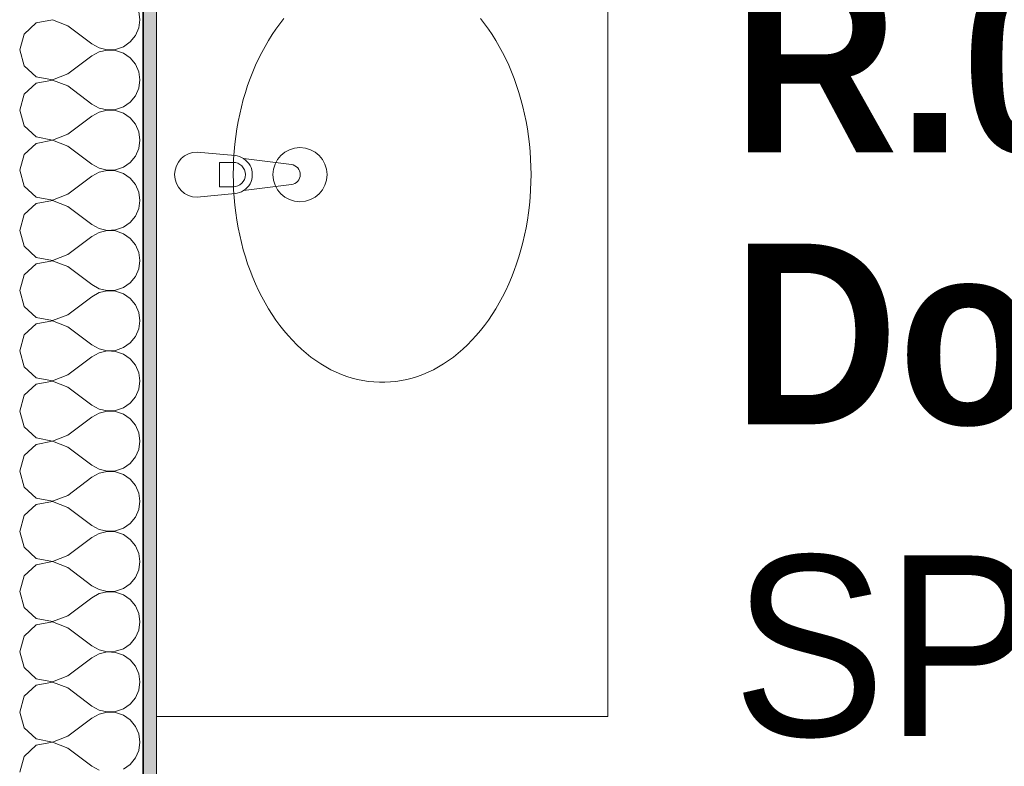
# Model space of a CAD drawing. Header units: centimetres. Extents: x -7.1 to 26.5, y -14.7 to 18.1.
# Tile 53 of 186: x 6.1 to 7.2, y 9.4 to 10.2. Entities that reach past the tile are written whole.
import ezdxf

# ---------------------------------------------------------------- set-up
doc = ezdxf.new("R2010")
doc.units = ezdxf.units.CM
doc.header["$LTSCALE"] = 10
doc.linetypes.add('AUSGEZOGEN', pattern=[0])
for name, color, linetype in [('XR$1$015 Murs intérieurs', 7, 'Continuous'), ('XR$1$015 Murs intérieurs – Lignes de séparation des couches', 7, 'Continuous'), ('XR$1$065 Mobilier installé', 7, 'Continuous'), ('XR$1$080 Définition des locaux – Contour', 7, 'Continuous'), ('XR$2$080 Définition des locaux – Texte', 7, 'Continuous'), ('XR$3$015 Murs intérieurs – Hachures des composants', 7, 'Continuous')]:
    doc.layers.add(name, color=color, linetype=linetype)
doc.styles.add('ARIAL', font='arial.ttf')

# ---------------------------------------------------------------- blocks, each defined once
blk = doc.blocks.new('COMPLEXOBJECT_11')
at = {"layer": 'XR$1$065 Mobilier installé', "color": 8, "linetype": 'AUSGEZOGEN', "lineweight": 13, "transparency": 33554687}
for p, q in [((6.3587, 10.0495), (6.3168, 10.0535)), ((6.4212, 10.0396), (6.3682, 10.0462)), ((6.3682, 10.0108), (6.4212, 10.0174)), ((6.3168, 10.0035), (6.3587, 10.0075))]:
    blk.add_line(p, q, dxfattribs=at)
for centre, radius, start, end in [((6.3168, 10.0285), 0.025, 90, 270), ((6.3568, 10.0285), 0.0211, 57.229, 84.8304), ((6.4198, 10.0285), 0.0112, 277.1389, 82.8611), ((6.3568, 10.0285), 0.0211, 275.1696, 302.771)]:
    blk.add_arc(centre, radius, start, end, dxfattribs=at)
blk = doc.blocks.new('COMPLEXOBJECT_150')
at = {"layer": 'XR$3$015 Murs intérieurs – Hachures des composants', "color": 8, "linetype": 'AUSGEZOGEN', "lineweight": 13, "transparency": 33554687}
for p, q in [((6.2534, 10.2), (6.2522, 10.2091)), ((6.1385, 10.1965), (6.1251, 10.1842)), ((6.1564, 10.1999), (6.1385, 10.1965)), ((6.1734, 10.1933), (6.1564, 10.1999)), ((6.1734, 10.1933), (6.2001, 10.1733)), ((6.2485, 10.1825), (6.2522, 10.1909)), ((6.2522, 10.1909), (6.2534, 10.2)), ((6.1251, 10.1842), (6.1201, 10.1667)), ((6.2426, 10.1754), (6.2485, 10.1825)), ((6.2001, 10.1733), (6.2082, 10.1689)), ((6.2263, 10.1672), (6.235, 10.1702)), ((6.235, 10.1702), (6.2426, 10.1754)), ((6.1201, 10.1667), (6.1251, 10.1491)), ((6.1734, 10.14), (6.2001, 10.16)), ((6.2082, 10.1645), (6.2001, 10.16)), ((6.2082, 10.1689), (6.2171, 10.1668)), ((6.2171, 10.1665), (6.2082, 10.1645)), ((6.2171, 10.1668), (6.2263, 10.1672)), ((6.2263, 10.1661), (6.2171, 10.1665)), ((6.235, 10.1631), (6.2263, 10.1661)), ((6.2426, 10.1579), (6.235, 10.1631)), ((6.1251, 10.1491), (6.1385, 10.1369)), ((6.2485, 10.1509), (6.2426, 10.1579)), ((6.2522, 10.1424), (6.2485, 10.1509)), ((6.1385, 10.1369), (6.1564, 10.1335)), ((6.1564, 10.1335), (6.1734, 10.14)), ((6.2534, 10.1333), (6.2522, 10.1424)), ((6.1385, 10.1298), (6.1251, 10.1175)), ((6.1564, 10.1332), (6.1385, 10.1298)), ((6.1734, 10.1267), (6.1564, 10.1332)), ((6.1734, 10.1267), (6.2001, 10.1067)), ((6.2522, 10.1242), (6.2534, 10.1333)), ((6.1251, 10.1175), (6.1201, 10.1)), ((6.2426, 10.1087), (6.2485, 10.1158)), ((6.2485, 10.1158), (6.2522, 10.1242)), ((6.2001, 10.1067), (6.2082, 10.1022)), ((6.235, 10.1035), (6.2426, 10.1087)), ((6.1201, 10.1), (6.1251, 10.0825)), ((6.1734, 10.0733), (6.2001, 10.0933)), ((6.2082, 10.0978), (6.2001, 10.0933)), ((6.2082, 10.1022), (6.2171, 10.1001)), ((6.2171, 10.0999), (6.2082, 10.0978)), ((6.2171, 10.1001), (6.2263, 10.1006)), ((6.2263, 10.0994), (6.2171, 10.0999)), ((6.2263, 10.1006), (6.235, 10.1035)), ((6.235, 10.0965), (6.2263, 10.0994)), ((6.2426, 10.0913), (6.235, 10.0965)), ((6.1251, 10.0825), (6.1385, 10.0702)), ((6.2485, 10.0842), (6.2426, 10.0913)), ((6.2522, 10.0758), (6.2485, 10.0842)), ((6.1564, 10.0668), (6.1734, 10.0733)), ((6.2534, 10.0667), (6.2522, 10.0758)), ((6.1385, 10.0631), (6.1251, 10.0509)), ((6.1385, 10.0702), (6.1564, 10.0668)), ((6.1564, 10.0665), (6.1385, 10.0631)), ((6.1734, 10.06), (6.1564, 10.0665)), ((6.1734, 10.06), (6.2001, 10.04)), ((6.2522, 10.0576), (6.2534, 10.0667)), ((6.1251, 10.0509), (6.1201, 10.0333)), ((6.2426, 10.0421), (6.2485, 10.0491)), ((6.2485, 10.0491), (6.2522, 10.0576)), ((6.2001, 10.04), (6.2082, 10.0355)), ((6.235, 10.0369), (6.2426, 10.0421)), ((6.1201, 10.0333), (6.1251, 10.0158)), ((6.2082, 10.0311), (6.2001, 10.0267)), ((6.2082, 10.0355), (6.2171, 10.0335)), ((6.2171, 10.0332), (6.2082, 10.0311)), ((6.2171, 10.0335), (6.2263, 10.0339)), ((6.2263, 10.0328), (6.2171, 10.0332)), ((6.2263, 10.0339), (6.235, 10.0369)), ((6.235, 10.0298), (6.2263, 10.0328)), ((6.2426, 10.0246), (6.235, 10.0298)), ((6.1734, 10.0067), (6.2001, 10.0267)), ((6.2485, 10.0175), (6.2426, 10.0246)), ((6.2522, 10.0091), (6.2485, 10.0175)), ((6.1251, 10.0158), (6.1385, 10.0035)), ((6.1564, 10.0001), (6.1734, 10.0067)), ((6.2534, 10), (6.2522, 10.0091)), ((6.1385, 9.9965), (6.1251, 9.9842)), ((6.1385, 10.0035), (6.1564, 10.0001)), ((6.1564, 9.9999), (6.1385, 9.9965)), ((6.1734, 9.9933), (6.1564, 9.9999)), ((6.2522, 9.9909), (6.2534, 10)), ((6.1251, 9.9842), (6.1201, 9.9667)), ((6.1734, 9.9933), (6.2001, 9.9733)), ((6.2485, 9.9825), (6.2522, 9.9909)), ((6.2001, 9.9733), (6.2082, 9.9689)), ((6.235, 9.9702), (6.2426, 9.9754)), ((6.2426, 9.9754), (6.2485, 9.9825)), ((6.1201, 9.9667), (6.1251, 9.9491)), ((6.2082, 9.9645), (6.2001, 9.96)), ((6.2082, 9.9689), (6.2171, 9.9668)), ((6.2171, 9.9665), (6.2082, 9.9645)), ((6.2171, 9.9668), (6.2263, 9.9672)), ((6.2263, 9.9661), (6.2171, 9.9665)), ((6.2263, 9.9672), (6.235, 9.9702)), ((6.235, 9.9631), (6.2263, 9.9661)), ((6.2426, 9.9579), (6.235, 9.9631)), ((6.1734, 9.94), (6.2001, 9.96)), ((6.2485, 9.9509), (6.2426, 9.9579)), ((6.2522, 9.9424), (6.2485, 9.9509)), ((6.1251, 9.9491), (6.1385, 9.9369)), ((6.1564, 9.9335), (6.1734, 9.94)), ((6.2534, 9.9333), (6.2522, 9.9424)), ((6.1385, 9.9298), (6.1251, 9.9175)), ((6.1385, 9.9369), (6.1564, 9.9335)), ((6.1564, 9.9332), (6.1385, 9.9298)), ((6.1734, 9.9267), (6.1564, 9.9332)), ((6.2522, 9.9242), (6.2534, 9.9333)), ((6.1734, 9.9267), (6.2001, 9.9067)), ((6.2485, 9.9158), (6.2522, 9.9242)), ((6.1251, 9.9175), (6.1201, 9.9)), ((6.235, 9.9035), (6.2426, 9.9087)), ((6.2426, 9.9087), (6.2485, 9.9158)), ((6.1201, 9.9), (6.1251, 9.8825)), ((6.2001, 9.9067), (6.2082, 9.9022)), ((6.2082, 9.8978), (6.2001, 9.8933)), ((6.2082, 9.9022), (6.2171, 9.9001)), ((6.2171, 9.8999), (6.2082, 9.8978)), ((6.2171, 9.9001), (6.2263, 9.9006)), ((6.2263, 9.8994), (6.2171, 9.8999)), ((6.2263, 9.9006), (6.235, 9.9035)), ((6.235, 9.8965), (6.2263, 9.8994)), ((6.2426, 9.8913), (6.235, 9.8965)), ((6.1734, 9.8733), (6.2001, 9.8933)), ((6.2485, 9.8842), (6.2426, 9.8913)), ((6.1251, 9.8825), (6.1385, 9.8702)), ((6.2522, 9.8758), (6.2485, 9.8842)), ((6.2534, 9.8667), (6.2522, 9.8758)), ((6.1385, 9.8702), (6.1564, 9.8668)), ((6.1564, 9.8665), (6.1385, 9.8631)), ((6.1564, 9.8668), (6.1734, 9.8733)), ((6.1734, 9.86), (6.1564, 9.8665)), ((6.2522, 9.8576), (6.2534, 9.8667)), ((6.1385, 9.8631), (6.1251, 9.8509)), ((6.1734, 9.86), (6.2001, 9.84)), ((6.2485, 9.8491), (6.2522, 9.8576)), ((6.1251, 9.8509), (6.1201, 9.8333)), ((6.235, 9.8369), (6.2426, 9.8421)), ((6.2426, 9.8421), (6.2485, 9.8491)), ((6.1201, 9.8333), (6.1251, 9.8158)), ((6.2001, 9.84), (6.2082, 9.8355)), ((6.2082, 9.8311), (6.2001, 9.8267)), ((6.2082, 9.8355), (6.2171, 9.8335)), ((6.2171, 9.8332), (6.2082, 9.8311)), ((6.2171, 9.8335), (6.2263, 9.8339)), ((6.2263, 9.8328), (6.2171, 9.8332)), ((6.2263, 9.8339), (6.235, 9.8369)), ((6.235, 9.8298), (6.2263, 9.8328)), ((6.1734, 9.8067), (6.2001, 9.8267)), ((6.2426, 9.8246), (6.235, 9.8298)), ((6.2485, 9.8175), (6.2426, 9.8246)), ((6.1251, 9.8158), (6.1385, 9.8035)), ((6.2522, 9.8091), (6.2485, 9.8175)), ((6.2534, 9.8), (6.2522, 9.8091)), ((6.1385, 9.8035), (6.1564, 9.8001)), ((6.1564, 9.7999), (6.1385, 9.7965)), ((6.1564, 9.8001), (6.1734, 9.8067)), ((6.1734, 9.7933), (6.1564, 9.7999)), ((6.2522, 9.7909), (6.2534, 9.8)), ((6.1385, 9.7965), (6.1251, 9.7842)), ((6.1734, 9.7933), (6.2001, 9.7733)), ((6.2485, 9.7825), (6.2522, 9.7909)), ((6.1251, 9.7842), (6.1201, 9.7667)), ((6.2426, 9.7754), (6.2485, 9.7825)), ((6.1201, 9.7667), (6.1251, 9.7491)), ((6.2001, 9.7733), (6.2082, 9.7689)), ((6.2082, 9.7689), (6.2171, 9.7668)), ((6.2171, 9.7665), (6.2082, 9.7645)), ((6.2171, 9.7668), (6.2263, 9.7672)), ((6.2263, 9.7661), (6.2171, 9.7665)), ((6.2263, 9.7672), (6.235, 9.7702)), ((6.235, 9.7631), (6.2263, 9.7661)), ((6.235, 9.7702), (6.2426, 9.7754)), ((6.1734, 9.74), (6.2001, 9.76)), ((6.2082, 9.7645), (6.2001, 9.76)), ((6.2426, 9.7579), (6.235, 9.7631)), ((6.2485, 9.7509), (6.2426, 9.7579)), ((6.1251, 9.7491), (6.1385, 9.7369)), ((6.2522, 9.7424), (6.2485, 9.7509)), ((6.1385, 9.7369), (6.1564, 9.7335)), ((6.1564, 9.7332), (6.1385, 9.7298)), ((6.1564, 9.7335), (6.1734, 9.74)), ((6.1734, 9.7267), (6.1564, 9.7332)), ((6.2534, 9.7333), (6.2522, 9.7424)), ((6.2522, 9.7242), (6.2534, 9.7333)), ((6.1385, 9.7298), (6.1251, 9.7175)), ((6.1734, 9.7267), (6.2001, 9.7067)), ((6.2485, 9.7158), (6.2522, 9.7242)), ((6.1251, 9.7175), (6.1201, 9.7)), ((6.2426, 9.7087), (6.2485, 9.7158)), ((6.1201, 9.7), (6.1251, 9.6825)), ((6.2001, 9.7067), (6.2082, 9.7022)), ((6.2082, 9.7022), (6.2171, 9.7001)), ((6.2171, 9.6999), (6.2082, 9.6978)), ((6.2171, 9.7001), (6.2263, 9.7006)), ((6.2263, 9.6994), (6.2171, 9.6999)), ((6.2263, 9.7006), (6.235, 9.7035)), ((6.235, 9.7035), (6.2426, 9.7087)), ((6.1734, 9.6733), (6.2001, 9.6933)), ((6.2082, 9.6978), (6.2001, 9.6933)), ((6.235, 9.6965), (6.2263, 9.6994)), ((6.2426, 9.6913), (6.235, 9.6965)), ((6.2485, 9.6842), (6.2426, 9.6913)), ((6.1251, 9.6825), (6.1385, 9.6702)), ((6.2522, 9.6758), (6.2485, 9.6842)), ((6.1385, 9.6702), (6.1564, 9.6668)), ((6.1564, 9.6668), (6.1734, 9.6733)), ((6.2534, 9.6667), (6.2522, 9.6758)), ((6.1385, 9.6631), (6.1251, 9.6509)), ((6.1564, 9.6665), (6.1385, 9.6631)), ((6.1734, 9.66), (6.1564, 9.6665)), ((6.1734, 9.66), (6.2001, 9.64)), ((6.2485, 9.6491), (6.2522, 9.6576)), ((6.2522, 9.6576), (6.2534, 9.6667)), ((6.1251, 9.6509), (6.1201, 9.6333)), ((6.2426, 9.6421), (6.2485, 9.6491)), ((6.2001, 9.64), (6.2082, 9.6355)), ((6.2082, 9.6355), (6.2171, 9.6335)), ((6.2263, 9.6339), (6.235, 9.6369)), ((6.235, 9.6369), (6.2426, 9.6421)), ((6.1201, 9.6333), (6.1251, 9.6158)), ((6.1734, 9.6067), (6.2001, 9.6267)), ((6.2082, 9.6311), (6.2001, 9.6267)), ((6.2171, 9.6332), (6.2082, 9.6311)), ((6.2171, 9.6335), (6.2263, 9.6339)), ((6.2263, 9.6328), (6.2171, 9.6332)), ((6.235, 9.6298), (6.2263, 9.6328)), ((6.2426, 9.6246), (6.235, 9.6298)), ((6.2485, 9.6175), (6.2426, 9.6246)), ((6.1251, 9.6158), (6.1385, 9.6035)), ((6.2522, 9.6091), (6.2485, 9.6175)), ((6.1385, 9.6035), (6.1564, 9.6001)), ((6.1564, 9.6001), (6.1734, 9.6067)), ((6.2534, 9.6), (6.2522, 9.6091)), ((6.1385, 9.5965), (6.1251, 9.5842)), ((6.1564, 9.5999), (6.1385, 9.5965)), ((6.1734, 9.5933), (6.1564, 9.5999)), ((6.1734, 9.5933), (6.2001, 9.5733)), ((6.2485, 9.5825), (6.2522, 9.5909)), ((6.2522, 9.5909), (6.2534, 9.6)), ((6.1251, 9.5842), (6.1201, 9.5667)), ((6.2426, 9.5754), (6.2485, 9.5825)), ((6.2001, 9.5733), (6.2082, 9.5689)), ((6.2263, 9.5672), (6.235, 9.5702)), ((6.235, 9.5702), (6.2426, 9.5754)), ((6.1201, 9.5667), (6.1251, 9.5491)), ((6.1734, 9.54), (6.2001, 9.56)), ((6.2082, 9.5645), (6.2001, 9.56)), ((6.2082, 9.5689), (6.2171, 9.5668)), ((6.2171, 9.5665), (6.2082, 9.5645)), ((6.2171, 9.5668), (6.2263, 9.5672)), ((6.2263, 9.5661), (6.2171, 9.5665)), ((6.235, 9.5631), (6.2263, 9.5661)), ((6.2426, 9.5579), (6.235, 9.5631)), ((6.1251, 9.5491), (6.1385, 9.5369)), ((6.2485, 9.5509), (6.2426, 9.5579)), ((6.2522, 9.5424), (6.2485, 9.5509)), ((6.1385, 9.5369), (6.1564, 9.5335)), ((6.1564, 9.5335), (6.1734, 9.54)), ((6.2534, 9.5333), (6.2522, 9.5424)), ((6.1385, 9.5298), (6.1251, 9.5175)), ((6.1564, 9.5332), (6.1385, 9.5298)), ((6.1734, 9.5267), (6.1564, 9.5332)), ((6.1734, 9.5267), (6.2001, 9.5067)), ((6.2522, 9.5242), (6.2534, 9.5333)), ((6.1251, 9.5175), (6.1201, 9.5)), ((6.2426, 9.5087), (6.2485, 9.5158)), ((6.2485, 9.5158), (6.2522, 9.5242)), ((6.2001, 9.5067), (6.2082, 9.5022)), ((6.2263, 9.5006), (6.235, 9.5035)), ((6.235, 9.5035), (6.2426, 9.5087)), ((6.1201, 9.5), (6.1251, 9.4825)), ((6.1734, 9.4733), (6.2001, 9.4933)), ((6.2082, 9.4978), (6.2001, 9.4933)), ((6.2082, 9.5022), (6.2171, 9.5001)), ((6.2171, 9.4999), (6.2082, 9.4978)), ((6.2171, 9.5001), (6.2263, 9.5006)), ((6.2263, 9.4994), (6.2171, 9.4999)), ((6.235, 9.4965), (6.2263, 9.4994)), ((6.2426, 9.4913), (6.235, 9.4965)), ((6.1251, 9.4825), (6.1385, 9.4702)), ((6.2485, 9.4842), (6.2426, 9.4913)), ((6.2522, 9.4758), (6.2485, 9.4842)), ((6.1564, 9.4668), (6.1734, 9.4733)), ((6.2534, 9.4667), (6.2522, 9.4758)), ((6.1385, 9.4631), (6.1251, 9.4509)), ((6.1385, 9.4702), (6.1564, 9.4668)), ((6.1564, 9.4665), (6.1385, 9.4631)), ((6.1734, 9.46), (6.1564, 9.4665)), ((6.1734, 9.46), (6.2001, 9.44)), ((6.2522, 9.4576), (6.2534, 9.4667)), ((6.1251, 9.4509), (6.1201, 9.4333)), ((6.2426, 9.4421), (6.2485, 9.4491)), ((6.2485, 9.4491), (6.2522, 9.4576)), ((6.2001, 9.44), (6.2082, 9.4355)), ((6.235, 9.4369), (6.2426, 9.4421)), ((6.1201, 9.4333), (6.1251, 9.4158)), ((6.2082, 9.4311), (6.2001, 9.4267)), ((6.2082, 9.4355), (6.2171, 9.4335)), ((6.2171, 9.4332), (6.2082, 9.4311)), ((6.2171, 9.4335), (6.2263, 9.4339)), ((6.2263, 9.4328), (6.2171, 9.4332)), ((6.2263, 9.4339), (6.235, 9.4369)), ((6.235, 9.4298), (6.2263, 9.4328)), ((6.2426, 9.4246), (6.235, 9.4298)), ((6.1734, 9.4067), (6.2001, 9.4267)), ((6.2485, 9.4175), (6.2426, 9.4246)), ((6.2522, 9.4091), (6.2485, 9.4175)), ((6.1251, 9.4158), (6.1385, 9.4035)), ((6.1564, 9.4001), (6.1734, 9.4067)), ((6.2534, 9.4), (6.2522, 9.4091)), ((6.1385, 9.3965), (6.1251, 9.3842)), ((6.1385, 9.4035), (6.1564, 9.4001)), ((6.1564, 9.3999), (6.1385, 9.3965)), ((6.1734, 9.3933), (6.1564, 9.3999)), ((6.2522, 9.3909), (6.2534, 9.4)), ((6.1251, 9.3842), (6.1201, 9.3667)), ((6.1734, 9.3933), (6.2001, 9.3733)), ((6.2485, 9.3825), (6.2522, 9.3909)), ((6.2001, 9.3733), (6.2082, 9.3689)), ((6.235, 9.3702), (6.2426, 9.3754)), ((6.2426, 9.3754), (6.2485, 9.3825))]:
    blk.add_line(p, q, dxfattribs=at)

msp = doc.modelspace()

# ---------------------------------------------------------------- hatches: boundary and pattern name
at = {"layer": 'XR$3$015 Murs intérieurs – Hachures des composants', "linetype": 'AUSGEZOGEN', "lineweight": 13, "true_color": 0x202020, "transparency": 33554687}
msp.add_hatch(color=250, dxfattribs=at).paths.add_polyline_path([(6.2718, 8.3635), (6.2718, 10.7335), (6.2568, 10.7335), (6.2568, 8.3635)])

# ---------------------------------------------------------------- linework, layer by layer
at = {"layer": 'XR$1$015 Murs intérieurs', "color": 7, "linetype": 'AUSGEZOGEN', "lineweight": 18, "transparency": 33554687}
msp.add_line((6.2718, 8.3635), (6.2718, 10.7335), dxfattribs=at)
at = {"layer": 'XR$1$015 Murs intérieurs – Lignes de séparation des couches', "color": 7, "linetype": 'AUSGEZOGEN', "lineweight": 35, "transparency": 33554687}
msp.add_line((6.2568, 10.7335), (6.2568, 8.3635), dxfattribs=at)
at = {"layer": 'XR$1$065 Mobilier installé', "color": 8, "linetype": 'AUSGEZOGEN', "lineweight": 13, "transparency": 33554687}
for p, q in [((6.2718, 9.4285), (6.2718, 10.6285)), ((6.7718, 9.4285), (6.7718, 10.6285)), ((6.3417, 10.0421), (6.3566, 10.0421)), ((6.3417, 10.0149), (6.3417, 10.0421)), ((6.3566, 10.0149), (6.3417, 10.0149)), ((6.7718, 9.4285), (6.2718, 9.4285))]:
    msp.add_line(p, q, dxfattribs=at)
msp.add_lwpolyline([(6.4129, 10.2013), (6.4084, 10.1956), (6.404, 10.1896), (6.3998, 10.1835), (6.3958, 10.1771), (6.392, 10.1705), (6.3883, 10.1637), (6.3848, 10.1567), (6.3815, 10.1496), (6.3784, 10.1423), (6.3755, 10.1348), (6.3727, 10.1272), (6.3702, 10.1195), (6.3679, 10.1116), (6.3658, 10.1036), (6.3639, 10.0955), (6.3623, 10.0873), (6.3608, 10.0791), (6.3596, 10.0708), (6.3586, 10.0624), (6.3578, 10.054), (6.3572, 10.0455), (6.3569, 10.037), (6.3568, 10.0285), (6.3569, 10.02), (6.3572, 10.0115), (6.3578, 10.0031), (6.3586, 9.9946), (6.3596, 9.9862), (6.3608, 9.9779), (6.3623, 9.9697), (6.3639, 9.9615), (6.3658, 9.9534), (6.3679, 9.9454), (6.3702, 9.9375), (6.3727, 9.9298), (6.3755, 9.9222), (6.3784, 9.9147), (6.3815, 9.9074), (6.3848, 9.9003), (6.3883, 9.8933), (6.392, 9.8865), (6.3958, 9.8799), (6.3998, 9.8736), (6.404, 9.8674), (6.4084, 9.8614), (6.4129, 9.8557), (6.4175, 9.8502), (6.4223, 9.845), (6.4273, 9.84), (6.4323, 9.8352), (6.4375, 9.8307), (6.4428, 9.8265), (6.4482, 9.8226), (6.4537, 9.819), (6.4593, 9.8156), (6.465, 9.8125), (6.4708, 9.8098), (6.4766, 9.8073), (6.4825, 9.8051), (6.4885, 9.8032), (6.4945, 9.8017), (6.5005, 9.8004), (6.5065, 9.7995), (6.5126, 9.7989), (6.5187, 9.7985), (6.5248, 9.7985), (6.5309, 9.7989), (6.537, 9.7995), (6.5431, 9.8004), (6.5491, 9.8017), (6.5551, 9.8032), (6.561, 9.8051), (6.5669, 9.8073), (6.5728, 9.8098), (6.5785, 9.8125), (6.5842, 9.8156), (6.5898, 9.819), (6.5953, 9.8226), (6.6007, 9.8265), (6.606, 9.8307), (6.6112, 9.8352), (6.6163, 9.84), (6.6212, 9.845), (6.626, 9.8502), (6.6307, 9.8557), (6.6352, 9.8614), (6.6395, 9.8674), (6.6437, 9.8736), (6.6477, 9.8799), (6.6516, 9.8865), (6.6553, 9.8933), (6.6588, 9.9003), (6.6621, 9.9074), (6.6652, 9.9147), (6.6681, 9.9222), (6.6708, 9.9298), (6.6733, 9.9375), (6.6756, 9.9454), (6.6777, 9.9534), (6.6796, 9.9615), (6.6813, 9.9697), (6.6827, 9.9779), (6.684, 9.9862), (6.685, 9.9946), (6.6858, 10.0031), (6.6863, 10.0115), (6.6867, 10.02), (6.6868, 10.0285), (6.6868, 10.0285), (6.6867, 10.037), (6.6863, 10.0455), (6.6858, 10.054), (6.685, 10.0624), (6.684, 10.0708), (6.6827, 10.0791), (6.6813, 10.0873), (6.6796, 10.0955), (6.6777, 10.1036), (6.6756, 10.1116), (6.6733, 10.1195), (6.6708, 10.1272), (6.6681, 10.1348), (6.6652, 10.1423), (6.6621, 10.1496), (6.6588, 10.1567), (6.6553, 10.1637), (6.6516, 10.1705), (6.6477, 10.1771), (6.6437, 10.1835), (6.6395, 10.1896), (6.6352, 10.1956), (6.6307, 10.2013)], dxfattribs=at)
msp.add_circle((6.4307, 10.0285), 0.03, dxfattribs=at)
for centre, radius, start, end in [((6.3566, 10.0285), 0.0136, 270, 90), ((6.3568, 10.0285), 0.0211, 302.771, 57.229)]:
    msp.add_arc(centre, radius, start, end, dxfattribs=at)
at = {"layer": 'XR$1$080 Définition des locaux – Contour', "color": 8, "linetype": 'AUSGEZOGEN', "lineweight": 13, "transparency": 33554687}
msp.add_lwpolyline([(6.2718, 10.7335), (6.2718, 8.3635), (9.6418, 8.3635), (9.6418, 10.7335), (6.2718, 10.7335)], close=True, dxfattribs=at)

# ---------------------------------------------------------------- block references
at = {"layer": 'XR$1$065 Mobilier installé', "color": 8, "linetype": 'AUSGEZOGEN', "lineweight": 13, "transparency": 33554687}
msp.add_blockref('COMPLEXOBJECT_11', (0, 0), dxfattribs=at)
at = {"layer": 'XR$3$015 Murs intérieurs – Hachures des composants', "color": 8, "linetype": 'AUSGEZOGEN', "lineweight": 13, "transparency": 33554687}
msp.add_blockref('COMPLEXOBJECT_150', (0, 0), dxfattribs=at)

# ---------------------------------------------------------------- texts
at = {"layer": 'XR$2$080 Définition des locaux – Texte', "color": 7, "linetype": 'AUSGEZOGEN', "transparency": 33554687, "insert": (6.9102, 10.2533), "char_height": 0.2, "width": 1.418098, "attachment_point": 1, "line_spacing_factor": 0.903614, "style": 'ARIAL'}
msp.add_mtext('\\A1;{\\fArial|b1|i0|c162|p34;\\W0.90909;R.03}\\P{\\fArial|b1|i0|c162|p34;\\W0.90909;Douche/WC}\\P{\\W0.90909;SP: 7.99 m\\H0.6x;\\S2^ ;}', dxfattribs=at)

doc.saveas('drawing.dxf')
